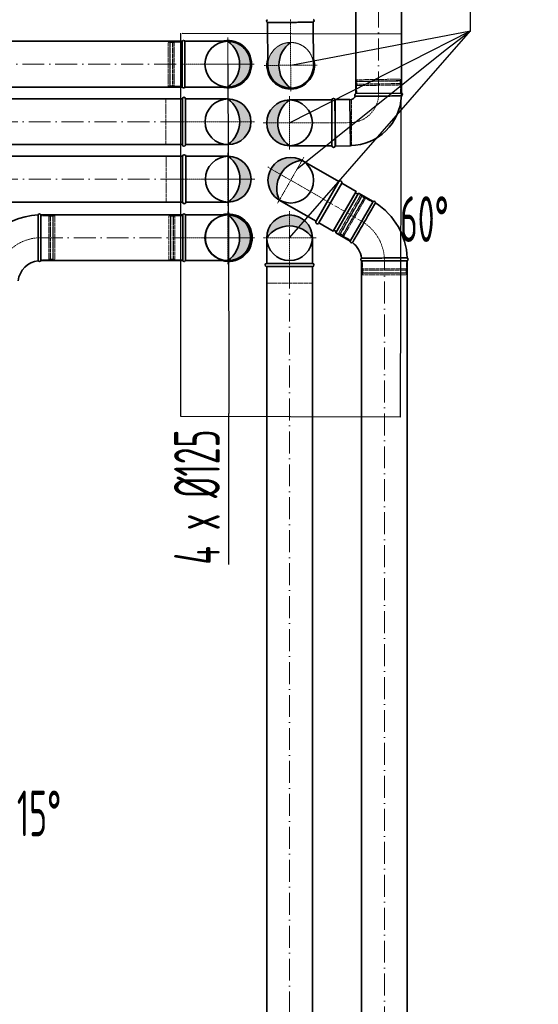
# Model space of a CAD drawing. Header units: millimetres. Extents: x 8221 to 89444, y -105166 to -5578.
# Tile 57 of 118: x 62383 to 63803, y -68743 to -66051. Entities that reach past the tile are written whole.
import ezdxf

# ---------------------------------------------------------------- set-up
doc = ezdxf.new("R2010")
doc.units = ezdxf.units.MM
for name, pattern in [('ACAD_ISO02W100', [15, 12, -3]), ('ACAD_ISO10W100', [18, 12, -3, 0, -3]), ('phl_thick', [0])]:
    doc.linetypes.add(name, pattern=pattern)
for name, color, linetype, lineweight in [('VZT_01 SUP (PŘÍVOD) - OBRYS', 5, 'Continuous', 35), ('VZT_02 SUP (PŘÍVOD) - OSA', 5, 'ACAD_ISO10W100', 5), ('VZT_04 SUP (PŘÍVOD) - SKRYTÉ', 5, 'ACAD_ISO02W100', 5), ('VZT_05 ETA (ODVOD) - OBRYS', 6, 'Continuous', 35), ('VZT_06 ETA (ODVOD) - OSA', 6, 'ACAD_ISO10W100', 5), ('VZT_60_KOTY - DIMENZE', 7, 'Continuous', 5)]:
    doc.layers.add(name, color=color, linetype=linetype, lineweight=lineweight)
doc.layers.add('VZT_03 SUP (PŘÍVOD) - NETISK', color=8, linetype='ACAD_ISO02W100', lineweight=5, plot=False)
doc.layers.add('VZT_07 ETA (ODVOD) - NETISK', color=8, linetype='ACAD_ISO02W100', lineweight=5, plot=False)
doc.styles.add('EVORA_125', font='isocp.shx', dxfattribs={"width": 0.6, "height": 125})

msp = doc.modelspace()

# ---------------------------------------------------------------- hatches: boundary and pattern name
at = {"layer": 'VZT_01 SUP (PŘÍVOD) - OBRYS'}
h = msp.add_hatch(color=256, dxfattribs=at)
h.dxf.hatch_style = 1
h.paths.add_polyline_path([(62952.9, -66110.2, -0.242708), (62985.1, -66172.7), (63015.4, -66172.7, 0.414214)])
h.paths.add_polyline_path([(63015.4, -66172.7), (62985.1, -66172.7, -0.242708), (62952.9, -66235.2, 0.414214)])
h = msp.add_hatch(color=256, dxfattribs=at)
h.dxf.hatch_style = 1
h.paths.add_polyline_path([(63125, -66113.2, 0.242708), (63092.7, -66175.7), (63062.5, -66175.7, -0.414214)])
h.paths.add_polyline_path([(63062.5, -66175.7), (63092.7, -66175.7, 0.242708), (63125, -66238.2, -0.414214)])
h = msp.add_hatch(color=256, dxfattribs=at)
h.dxf.hatch_style = 1
h.paths.add_polyline_path([(62952.9, -66709.7, 0.242708), (62985.1, -66647.2), (63015.4, -66647.2, -0.414214)])
h.paths.add_polyline_path([(63015.4, -66647.2), (62985.1, -66647.2, 0.242708), (62952.9, -66584.7, -0.414214)])
h = msp.add_hatch(color=256, dxfattribs=at)
h.dxf.hatch_style = 1
h.paths.add_polyline_path([(63184.3, -66647.2, 0.242708), (63121.8, -66615), (63121.8, -66584.7, -0.414214)])
h.paths.add_polyline_path([(63121.8, -66584.7), (63121.8, -66615, 0.242708), (63059.3, -66647.2, -0.414214)])
at = {"layer": 'VZT_05 ETA (ODVOD) - OBRYS'}
h = msp.add_hatch(color=256, dxfattribs=at)
h.dxf.hatch_style = 1
h.paths.add_polyline_path([(62953.5, -66392.7, 0.242708), (62985.7, -66330.2), (63016, -66330.2, -0.414214)])
h.paths.add_polyline_path([(63016, -66330.2), (62985.7, -66330.2, 0.242708), (62953.5, -66267.7, -0.414214)])
h = msp.add_hatch(color=256, dxfattribs=at)
h.dxf.hatch_style = 1
h.paths.add_polyline_path([(63121.8, -66270.6, 0.242708), (63089.6, -66333.1), (63059.3, -66333.1, -0.414214)])
h.paths.add_polyline_path([(63059.3, -66333.1), (63089.6, -66333.1, 0.242708), (63121.8, -66395.6, -0.414214)])
h = msp.add_hatch(color=256, dxfattribs=at)
h.dxf.hatch_style = 1
h.paths.add_polyline_path([(62954.1, -66549.6, 0.242708), (62986.3, -66487.1), (63016.6, -66487.1, -0.414214)])
h.paths.add_polyline_path([(63016.6, -66487.1), (62986.3, -66487.1, 0.242708), (62954.1, -66424.6, -0.414214)])
h = msp.add_hatch(color=256, dxfattribs=at)
h.dxf.hatch_style = 1
h.paths.add_polyline_path([(63156.4, -66435.9, 0.242708), (63097.2, -66473.9), (63071, -66458.8, -0.414214)])
h.paths.add_polyline_path([(63071, -66458.8), (63097.2, -66473.9, 0.242708), (63093.9, -66544.2, -0.414214)])

# ---------------------------------------------------------------- linework, layer by layer
for p, q in [((62824.3, -67135.8), (62824.3, -66087.8)), ((62827.8, -66087.8), (63427.8, -66089.8)), ((63427.8, -66089.8), (63424.3, -67137.8)), ((63424.3, -67137.8), (62824.3, -67135.8))]:
    msp.add_line(p, q)
for centre in [(62952.9, -66172.7), (62952.9, -66172.7), (62952.9, -66647.2)]:
    msp.add_circle(centre, 62.5)
at = {"layer": 'VZT_01 SUP (PŘÍVOD) - OBRYS'}
for p, q in [((63062.5, -66175.8), (63061.8, -66058.7)), ((63186.8, -66058), (63187.5, -66175.1)), ((62827.9, -66235.2), (62827.9, -66110.2)), ((62835.5, -66110.2), (62952.6, -66110.2)), ((62952.6, -66235.2), (62835.5, -66235.2)), ((62441.4, -66584.7), (62441.4, -66709.7)), ((62829.7, -66709.7), (62829.7, -66584.7)), ((62837.4, -66584.7), (62954.5, -66584.7)), ((62954.5, -66709.7), (62837.4, -66709.7))]:
    msp.add_line(p, q, dxfattribs=at)
for points in [[(62827.9, -66110.2), (61850.2, -66110.2)], [(62827.9, -66235.2), (61850.2, -66235.2)], [(62829.7, -66584.7), (62441.4, -66584.7)], [(63059.3, -66717.2), (63059.3, -66647.2)], [(63184.3, -66717.2), (63184.3, -66647.2)], [(62829.7, -66709.7), (62441.4, -66709.7)], [(63184.3, -66717.2), (63059.3, -66717.2)], [(63059.3, -69546.4), (63059.3, -66726.2)], [(63184.3, -66726.2), (63059.3, -66726.2)], [(63184.3, -69546.4), (63184.3, -66726.2)]]:
    msp.add_lwpolyline(points, dxfattribs=at)
for centre in [(62952.9, -66172.7), (62952.9, -66172.7), (62952.9, -66647.2)]:
    msp.add_circle(centre, 62.5, dxfattribs=at)
for centre, radius, start, end in [((63063.4, -66054.9), 4.17, 113.8168, 246.8877), ((63185.1, -66054.1), 4.17, 293.8102, 66.8811), ((62831.7, -66111.9), 4.17, 23.4613, 156.5322), ((62952.9, -66172.7), 65, 0, 105.979), ((62908.4, -66172.7), 76.7, 305.4307, 54.5693), ((63169.4, -66175.7), 76.7, 125.4307, 234.5693), ((63125, -66175.7), 65, 164.3699, 270.349), ((63125, -66175.7), 65, 270.349, 16.328), ((62952.9, -66172.7), 65, 254.021, 0), ((62831.7, -66233.6), 4.17, 203.4678, 336.5387), ((62441.4, -66772.2), 187.5, 92.3607, 177.6393), ((62437.6, -66586.4), 4.17, 23.4678, 158.8928), ((62833.5, -66586.4), 4.17, 23.4613, 156.5322), ((62954.7, -66647.2), 65, 0, 105.979), ((62908.4, -66647.2), 76.7, 305.4307, 54.5693), ((63121.8, -66647.2), 62.5, 0, 180), ((63121.8, -66691.7), 76.7, 35.4307, 144.5693), ((62954.7, -66647.2), 65, 254.021, 0), ((63121.8, -66647.2), 62.5, 180, 0), ((62441.4, -66772.2), 62.5, 96.8302, 173.1698), ((62437.6, -66708), 4.17, 210.2981, 336.5322), ((62833.5, -66708), 4.17, 203.4678, 336.5387), ((63059.3, -66721.7), 4.5, 90, 270), ((63184.3, -66721.7), 4.5, 270, 90)]:
    msp.add_arc(centre, radius, start, end, dxfattribs=at)
for points, knots in [([(63124.3, -66058.4), (63116.2, -66058.5), (63108.2, -66058.5), (63093.5, -66058.6), (63086.9, -66058.6), (63075.7, -66058.7), (63071.2, -66058.7), (63064.7, -66058.7), (63062.8, -66058.7), (63061.9, -66058.7), (63061.8, -66058.7), (63061.8, -66058.7)], [0, 0, 0, 0, 24.204846, 24.204846, 47.668011, 47.668011, 70.404067, 70.404067, 92.541841, 92.541841, 98.27232, 98.27232, 98.27232, 98.27232]), ([(63186.8, -66058), (63186.7, -66058), (63186.1, -66058), (63182.8, -66058), (63179.2, -66058.1), (63169.4, -66058.1), (63163.2, -66058.2), (63151.4, -66058.2), (63146.3, -66058.3), (63135.6, -66058.3), (63129.9, -66058.4), (63124.3, -66058.4)], [295.84321, 295.84321, 295.84321, 295.84321, 311.323072, 311.323072, 335.946087, 335.946087, 360.704397, 360.704397, 377.088273, 377.088273, 394.105327, 394.105327, 394.105327, 394.105327]), ([(62835.5, -66110.2), (62835.5, -66110.3), (62835.5, -66110.9), (62835.6, -66114.2), (62835.6, -66117.8), (62835.6, -66127.7), (62835.6, -66133.9), (62835.6, -66145.7), (62835.6, -66150.7), (62835.6, -66161.4), (62835.6, -66167.1), (62835.6, -66172.7)], [295.84321, 295.84321, 295.84321, 295.84321, 311.323072, 311.323072, 335.946087, 335.946087, 360.704397, 360.704397, 377.088273, 377.088273, 394.105327, 394.105327, 394.105327, 394.105327]), ([(62952.6, -66110.2), (62960.5, -66110.2), (62968.2, -66111.7), (62983.1, -66117.5), (62990, -66122), (63001.8, -66133.2), (63006.5, -66139.9), (63013.1, -66154.8), (63015, -66162.8), (63015.4, -66179.1), (63014.1, -66187.2), (63008.3, -66202.4), (63004, -66209.4), (62992.9, -66221.3), (62986.3, -66226.1), (62971.5, -66232.9), (62963.5, -66234.8), (62954.4, -66235.2), (62953.5, -66235.2), (62952.6, -66235.2)], [98.62411, 98.62411, 98.62411, 98.62411, 122.078339, 122.078339, 146.53579, 146.53579, 170.957495, 170.957495, 195.359468, 195.359468, 219.755412, 219.755412, 244.157475, 244.157475, 268.57741, 268.57741, 293.026847, 293.026847, 295.711299, 295.711299, 295.711299, 295.711299]), ([(62835.6, -66172.7), (62835.6, -66180.8), (62835.6, -66188.8), (62835.6, -66203.5), (62835.6, -66210.2), (62835.6, -66221.3), (62835.6, -66225.8), (62835.6, -66232.3), (62835.6, -66234.3), (62835.5, -66235.1), (62835.5, -66235.2), (62835.5, -66235.2)], [0, 0, 0, 0, 24.204846, 24.204846, 47.668011, 47.668011, 70.404067, 70.404067, 92.541841, 92.541841, 98.27232, 98.27232, 98.27232, 98.27232]), ([(63187.5, -66175.1), (63187.5, -66182.9), (63186.1, -66190.6), (63180.4, -66205.5), (63176, -66212.5), (63164.8, -66224.4), (63158.1, -66229.1), (63143.3, -66235.8), (63135.3, -66237.7), (63119, -66238.3), (63110.9, -66237), (63095.7, -66231.3), (63088.7, -66227), (63076.7, -66216), (63071.8, -66209.4), (63064.9, -66194.6), (63063, -66186.7), (63062.5, -66177.6), (63062.5, -66176.7), (63062.5, -66175.8)], [98.62411, 98.62411, 98.62411, 98.62411, 122.078339, 122.078339, 146.53579, 146.53579, 170.957495, 170.957495, 195.359468, 195.359468, 219.755412, 219.755412, 244.157475, 244.157475, 268.57741, 268.57741, 293.026847, 293.026847, 295.711299, 295.711299, 295.711299, 295.711299]), ([(62434, -66710.1), (62434, -66710.1), (62434, -66710.1), (62434, -66709.8), (62434, -66709.4), (62434, -66708.4), (62434, -66707.6), (62434, -66704.5), (62434, -66701.3), (62433.9, -66692.4), (62433.9, -66686.2), (62433.8, -66672.1), (62433.8, -66664.3), (62433.8, -66648.1), (62433.8, -66639.8), (62433.8, -66624), (62433.8, -66616.5), (62433.7, -66603.3), (62433.7, -66597.7), (62433.7, -66590.8), (62433.7, -66588.6), (62433.7, -66585.6), (62433.7, -66584.8), (62433.7, -66584.8)], [197.067977, 197.067977, 197.067977, 197.067977, 201.792196, 201.792196, 209.190204, 209.190204, 218.040239, 218.040239, 237.760854, 237.760854, 262.206108, 262.206108, 286.831239, 286.831239, 311.323072, 311.323072, 335.946087, 335.946087, 360.704397, 360.704397, 377.088273, 377.088273, 394.105327, 394.105327, 394.105327, 394.105327]), ([(62837.4, -66584.7), (62837.4, -66584.7), (62837.4, -66585.4), (62837.4, -66588.7), (62837.4, -66592.2), (62837.4, -66602.1), (62837.4, -66608.3), (62837.4, -66620.1), (62837.4, -66625.1), (62837.4, -66635.9), (62837.4, -66641.5), (62837.4, -66647.2)], [295.84321, 295.84321, 295.84321, 295.84321, 311.323072, 311.323072, 335.946087, 335.946087, 360.704397, 360.704397, 377.088273, 377.088273, 394.105327, 394.105327, 394.105327, 394.105327]), ([(62954.5, -66584.7), (62962.3, -66584.7), (62970, -66586.1), (62984.9, -66592), (62991.9, -66596.4), (63003.6, -66607.7), (63008.4, -66614.4), (63015, -66629.2), (63016.8, -66637.3), (63017.3, -66653.5), (63015.9, -66661.6), (63010.2, -66676.8), (63005.8, -66683.8), (62994.8, -66695.7), (62988.1, -66700.5), (62973.3, -66707.3), (62965.3, -66709.3), (62956.3, -66709.7), (62955.4, -66709.7), (62954.5, -66709.7)], [98.62411, 98.62411, 98.62411, 98.62411, 122.078339, 122.078339, 146.53579, 146.53579, 170.957495, 170.957495, 195.359468, 195.359468, 219.755412, 219.755412, 244.157475, 244.157475, 268.57741, 268.57741, 293.026847, 293.026847, 295.711299, 295.711299, 295.711299, 295.711299]), ([(62837.4, -66647.2), (62837.4, -66655.3), (62837.4, -66663.2), (62837.4, -66678), (62837.4, -66684.6), (62837.4, -66695.7), (62837.4, -66700.2), (62837.4, -66706.7), (62837.4, -66708.7), (62837.4, -66709.6), (62837.4, -66709.7), (62837.4, -66709.7)], [0, 0, 0, 0, 24.204846, 24.204846, 47.668011, 47.668011, 70.404067, 70.404067, 92.541841, 92.541841, 98.27232, 98.27232, 98.27232, 98.27232])]:
    msp.add_open_spline(points, degree=3, knots=knots, dxfattribs=at)
at = {"layer": 'VZT_02 SUP (PŘÍVOD) - OSA', "ltscale": 0.3}
for p, q in [((62952.9, -66172.7), (62952.9, -66100.2)), ((62880.4, -66172.7), (62952.9, -66172.7)), ((62952.9, -66172.7), (62952.9, -66245.2)), ((63025.4, -66172.7), (62952.9, -66172.7)), ((62952.9, -66647.2), (62952.9, -66574.7)), ((62882.2, -66647.2), (62954.7, -66647.2)), ((62952.9, -66719.7), (62952.9, -66647.2)), ((63025.4, -66647.2), (62952.9, -66647.2))]:
    msp.add_line(p, q, dxfattribs=at)
for points in [[(63124.2, -66050.7), (63125.4, -66248)], [(62952.9, -66245.2), (62952.9, -66100.2)], [(62827.9, -66172.7), (63025.2, -66172.7)], [(63052.5, -66176.1), (63197.5, -66175.2)], [(62954.7, -66719.7), (62954.7, -66574.7)], [(63121.8, -66574.7), (63121.8, -66647.2)], [(62829.7, -66647.2), (63027.1, -66647.2)], [(63121.8, -66647.2), (63049.3, -66647.2)], [(63121.8, -66647.2), (63121.8, -66726.2)], [(63194.3, -66647.2), (63121.8, -66647.2)]]:
    msp.add_lwpolyline(points, dxfattribs=at)
at = {"layer": 'VZT_02 SUP (PŘÍVOD) - OSA', "ltscale": 5}
for points in [[(61850.2, -66172.7), (62827.9, -66172.7)], [(62441.4, -66647.2), (62829.7, -66647.2)], [(63121.8, -66726.2), (63121.8, -69546.4)]]:
    msp.add_lwpolyline(points, dxfattribs=at)
at = {"layer": 'VZT_02 SUP (PŘÍVOD) - OSA', "ltscale": 0.3}
msp.add_lwpolyline([(62316.4, -66772.2), (62316.4, -66772.2, -0.414214), (62441.4, -66647.2), (62441.4, -66647.2)], format="xyb", dxfattribs=at)
at = {"layer": 'VZT_03 SUP (PŘÍVOD) - NETISK', "ltscale": 0.4}
for p, q in [((62789.9, -66232.7), (62789.9, -66112.7)), ((62793.9, -66112.7), (62789.9, -66112.7)), ((62793.9, -66232.7), (62793.9, -66112.7)), ((62794.4, -66113.7), (62793.9, -66113.7)), ((62794.4, -66233.7), (62794.4, -66111.7)), ((62794.9, -66111.7), (62794.4, -66111.7)), ((62794.9, -66233.7), (62794.9, -66111.7)), ((62801.9, -66113.7), (62794.9, -66113.7)), ((62801.9, -66233.7), (62801.9, -66111.7)), ((62802.4, -66111.7), (62801.9, -66111.7)), ((62802.4, -66233.7), (62802.4, -66111.7)), ((62805.9, -66113.7), (62802.4, -66113.7)), ((62805.9, -66232.7), (62805.9, -66112.7)), ((62827.9, -66112.7), (62805.9, -66112.7)), ((62793.9, -66232.7), (62789.9, -66232.7)), ((62794.4, -66231.7), (62793.9, -66231.7)), ((62794.9, -66233.7), (62794.4, -66233.7)), ((62801.9, -66231.7), (62794.9, -66231.7)), ((62802.4, -66233.7), (62801.9, -66233.7)), ((62805.9, -66231.7), (62802.4, -66231.7)), ((62827.9, -66232.7), (62805.9, -66232.7)), ((62441.4, -66587.2), (62463.4, -66587.2)), ((62463.4, -66587.2), (62463.4, -66707.2)), ((62463.4, -66588.2), (62466.9, -66588.2)), ((62466.9, -66586.2), (62466.9, -66708.2)), ((62466.9, -66586.2), (62467.4, -66586.2)), ((62467.4, -66586.2), (62467.4, -66708.2)), ((62467.4, -66588.2), (62474.4, -66588.2)), ((62474.4, -66586.2), (62474.4, -66708.2)), ((62474.4, -66586.2), (62474.9, -66586.2)), ((62474.9, -66586.2), (62474.9, -66708.2)), ((62474.9, -66588.2), (62475.4, -66588.2)), ((62475.4, -66587.2), (62475.4, -66707.2)), ((62475.4, -66587.2), (62479.4, -66587.2)), ((62479.4, -66587.2), (62479.4, -66707.2)), ((62791.7, -66707.2), (62791.7, -66587.2)), ((62795.7, -66587.2), (62791.7, -66587.2)), ((62795.7, -66707.2), (62795.7, -66587.2)), ((62796.2, -66588.2), (62795.7, -66588.2)), ((62796.2, -66708.2), (62796.2, -66586.2)), ((62796.7, -66586.2), (62796.2, -66586.2)), ((62796.7, -66708.2), (62796.7, -66586.2)), ((62803.7, -66588.2), (62796.7, -66588.2)), ((62803.7, -66708.2), (62803.7, -66586.2)), ((62804.2, -66586.2), (62803.7, -66586.2)), ((62804.2, -66708.2), (62804.2, -66586.2)), ((62807.7, -66588.2), (62804.2, -66588.2)), ((62807.7, -66707.2), (62807.7, -66587.2)), ((62829.7, -66587.2), (62807.7, -66587.2)), ((62441.4, -66707.2), (62463.4, -66707.2)), ((62463.4, -66706.2), (62466.9, -66706.2)), ((62466.9, -66708.2), (62467.4, -66708.2)), ((62467.4, -66706.2), (62474.4, -66706.2)), ((62474.4, -66708.2), (62474.9, -66708.2)), ((62474.9, -66706.2), (62475.4, -66706.2)), ((62475.4, -66707.2), (62479.4, -66707.2)), ((62795.7, -66707.2), (62791.7, -66707.2)), ((62796.2, -66706.2), (62795.7, -66706.2)), ((62796.7, -66708.2), (62796.2, -66708.2)), ((62803.7, -66706.2), (62796.7, -66706.2)), ((62804.2, -66708.2), (62803.7, -66708.2)), ((62807.7, -66706.2), (62804.2, -66706.2)), ((62829.7, -66707.2), (62807.7, -66707.2))]:
    msp.add_line(p, q, dxfattribs=at)
msp.add_lwpolyline([(63184.3, -66726.2), (63184.3, -66771.2), (63059.3, -66771.2), (63059.3, -66726.2)], dxfattribs=at)
at = {"layer": 'VZT_04 SUP (PŘÍVOD) - SKRYTÉ', "ltscale": 0.1}
for points in [[(62953.1, -66110.2), (62945.3, -66110.2), (62937.5, -66111.7), (62922.7, -66117.5), (62915.7, -66122), (62904, -66133.2), (62899.2, -66139.9), (62892.6, -66154.8), (62890.8, -66162.8), (62890.3, -66179.1), (62891.7, -66187.2), (62897.4, -66202.4), (62901.7, -66209.4), (62912.8, -66221.3), (62919.5, -66226.1), (62934.3, -66232.9), (62942.3, -66234.8), (62951.3, -66235.2), (62952.2, -66235.2), (62953.1, -66235.2)], [(63187.5, -66175.5), (63187.4, -66167.7), (63185.9, -66160), (63180, -66145.2), (63175.5, -66138.2), (63164.2, -66126.5), (63157.5, -66121.8), (63142.6, -66115.3), (63134.5, -66113.5), (63118.3, -66113.2), (63110.2, -66114.6), (63095, -66120.4), (63088.1, -66124.8), (63076.2, -66135.9), (63071.4, -66142.6), (63064.7, -66157.5), (63062.8, -66165.5), (63062.5, -66174.5), (63062.5, -66175.4), (63062.5, -66176.3)], [(62954.9, -66584.7), (62947.1, -66584.7), (62939.4, -66586.1), (62924.5, -66592), (62917.6, -66596.4), (62905.8, -66607.7), (62901.1, -66614.4), (62894.5, -66629.2), (62892.6, -66637.3), (62892.2, -66653.5), (62893.5, -66661.6), (62899.3, -66676.8), (62903.6, -66683.8), (62914.7, -66695.7), (62921.3, -66700.5), (62936.1, -66707.3), (62944.1, -66709.3), (62953.2, -66709.7), (62954.1, -66709.7), (62954.9, -66709.7)]]:
    msp.add_open_spline(points, degree=3, knots=[98.62411, 98.62411, 98.62411, 98.62411, 122.078339, 122.078339, 146.53579, 146.53579, 170.957495, 170.957495, 195.359468, 195.359468, 219.755412, 219.755412, 244.157475, 244.157475, 268.57741, 268.57741, 293.026847, 293.026847, 295.711299, 295.711299, 295.711299, 295.711299], dxfattribs=at)
at = {"layer": 'VZT_05 ETA (ODVOD) - OBRYS'}
for p, q in [((63285.9, -66269), (63246, -66269.6)), ((63247.7, -66396.6), (63246, -66269.6)), ((63288.7, -66395), (63287, -66270)), ((63303.2, -66253.3), (63428.2, -66251.6)), ((63287.7, -66396), (63247.7, -66396.6)), ((63202.1, -66606.7), (63264.6, -66498.4)), ((63304, -66521.2), (63264.6, -66498.4)), ((63241.5, -66629.4), (63304, -66521.2)), ((63248.4, -66633.4), (63310.9, -66525.2)), ((63350.3, -66547.9), (63310.9, -66525.2)), ((63350.3, -66547.9), (63287.8, -66656.2)), ((63287.8, -66656.2), (63350.3, -66547.9)), ((63241.5, -66629.4), (63202.1, -66606.7)), ((63287.8, -66656.2), (63248.4, -66633.4)), ((63319.1, -66710.3), (63444.1, -66710.3))]:
    msp.add_line(p, q, dxfattribs=at)
for points in [[(63303.2, -64825.8), (63303.2, -66252.4)], [(63428.2, -64825.8), (63428.2, -66252.4)], [(62103.5, -66267.7), (62828.5, -66267.7)], [(62828.5, -66392.7), (62828.5, -66267.7)], [(62837.5, -66392.7), (62837.5, -66267.7)], [(62837.5, -66267.7), (62953.5, -66267.7)], [(63237.8, -66270.6), (63121.8, -66270.6)], [(63237.8, -66270.6), (63237.8, -66395.6)], [(63246.8, -66270.6), (63246.8, -66395.6)], [(62103.5, -66392.7), (62828.5, -66392.7)], [(62837.5, -66392.7), (62953.5, -66392.7)], [(63237.8, -66395.6), (63121.8, -66395.6)], [(62275.9, -66424.6), (62829.1, -66424.6)], [(62829.1, -66549.6), (62829.1, -66424.6)], [(62838.1, -66549.6), (62838.1, -66424.6)], [(62838.1, -66424.6), (62954.1, -66424.6)], [(63256.8, -66493.9), (63156.4, -66435.9)], [(63256.8, -66493.9), (63194.3, -66602.2)], [(63264.6, -66498.4), (63202.1, -66606.7)], [(63194.3, -66602.2), (63093.9, -66544.2)], [(62275.9, -66549.6), (62829.1, -66549.6)], [(62838.1, -66549.6), (62954.1, -66549.6)], [(63319.1, -66710.3), (63319.1, -69710.3)], [(63444.1, -66710.3), (63444.1, -69710.3)]]:
    msp.add_lwpolyline(points, dxfattribs=at)
for centre in [(62953.5, -66330.2), (63121.8, -66333.1), (62954.1, -66487.1), (63125.1, -66490)]:
    msp.add_circle(centre, 62.5, dxfattribs=at)
for centre, radius, start, end in [((62833, -66267.7), 4.5, 0, 180), ((62909, -66330.2), 76.7, 305.4307, 54.5693), ((63166.3, -66333.1), 76.7, 125.4307, 234.5693), ((63242.3, -66270.6), 4.5, 0, 180), ((63286, -66270), 1, 0.798, 90.798), ((63286.7, -66253.5), 16.5, 270.798, 336.9887), ((63286.7, -66253.5), 141.5, 270.798, 357.6611), ((63304.9, -66257.1), 4.17, 114.2658, 223.5208), ((63426.6, -66255.4), 4.17, 291.1289, 67.3301), ((62833, -66392.7), 4.5, 180, 0), ((63242.3, -66395.6), 4.5, 180, 0), ((63287.7, -66395), 1, 270.798, 0.798), ((62833.6, -66424.6), 4.5, 0, 180), ((62909.6, -66487.1), 76.7, 305.4307, 54.5693), ((63163.6, -66512.3), 76.7, 95.4307, 204.5693), ((63260.7, -66496.2), 4.5, 330, 150), ((63307.5, -66523.2), 4, 150, 330), ((62833.6, -66549.6), 4.5, 180, 0), ((63352.8, -66551.3), 4.17, 351.1072, 126.5322), ((63256.6, -66710.3), 187.5, 2.3607, 57.6393), ((63198.2, -66604.4), 4.5, 150, 330), ((63245, -66631.4), 4, 330, 150), ((63292, -66656.6), 4.17, 173.4678, 299.7019), ((63256.6, -66710.3), 62.5, 6.8302, 53.1698), ((63320.8, -66706.5), 4.17, 120.2981, 246.5322), ((63442.4, -66706.5), 4.17, 293.4678, 68.8928)]:
    msp.add_arc(centre, radius, start, end, dxfattribs=at)
for points, knots in [([(63301.9, -66260), (63301.9, -66260), (63302.3, -66260), (63304.4, -66260.1), (63306.6, -66260.2), (63312.8, -66260.4), (63316.8, -66260.4), (63327.6, -66260.4), (63334.8, -66260.4), (63350.5, -66260.3), (63358.9, -66260.2), (63375.4, -66260), (63383.5, -66259.9), (63398.5, -66259.7), (63405.2, -66259.6), (63416.5, -66259.5), (63420.9, -66259.4), (63426.7, -66259.3), (63428.1, -66259.3), (63428.1, -66259.3)], [197.702813, 197.702813, 197.702813, 197.702813, 209.733369, 209.733369, 228.63381, 228.63381, 247.962689, 247.962689, 273.396832, 273.396832, 298.447199, 298.447199, 323.101867, 323.101867, 347.591906, 347.591906, 372.010558, 372.010558, 395.3015, 395.3015, 395.3015, 395.3015]), ([(63294.1, -66660.3), (63294.1, -66660.3), (63294.1, -66660.2), (63294.3, -66659.9), (63294.4, -66659.7), (63295, -66658.8), (63295.3, -66658.1), (63296.9, -66655.4), (63298.5, -66652.7), (63303, -66644.9), (63306.1, -66639.6), (63313.2, -66627.4), (63317.2, -66620.6), (63325.3, -66606.6), (63329.4, -66599.5), (63337.4, -66585.8), (63341.1, -66579.3), (63347.7, -66567.9), (63350.5, -66563.1), (63354, -66557), (63355.1, -66555.2), (63356.6, -66552.6), (63357, -66551.9), (63357, -66551.9)], [197.067977, 197.067977, 197.067977, 197.067977, 201.792196, 201.792196, 209.190204, 209.190204, 218.040239, 218.040239, 237.760854, 237.760854, 262.206108, 262.206108, 286.831239, 286.831239, 311.323072, 311.323072, 335.946087, 335.946087, 360.704397, 360.704397, 377.088273, 377.088273, 394.105327, 394.105327, 394.105327, 394.105327]), ([(63318.7, -66702.9), (63318.7, -66702.9), (63320.2, -66702.8), (63326.4, -66702.8), (63330.9, -66702.8), (63342.3, -66702.7), (63349.1, -66702.7), (63364.1, -66702.7), (63372.1, -66702.6), (63388.5, -66702.6), (63396.6, -66702.6), (63411.8, -66702.6), (63418.7, -66702.6), (63430.5, -66702.6), (63435.2, -66702.6), (63441.9, -66702.6), (63443.7, -66702.6), (63443.9, -66702.6), (63443.9, -66702.6), (63443.9, -66702.6)], [0, 0, 0, 0, 24.241649, 24.241649, 48.548455, 48.548455, 73.037485, 73.037485, 97.576449, 97.576449, 122.078893, 122.078893, 146.533806, 146.533806, 170.95436, 170.95436, 195.355919, 195.355919, 197.168215, 197.168215, 197.168215, 197.168215])]:
    msp.add_open_spline(points, degree=3, knots=knots, dxfattribs=at)
at = {"layer": 'VZT_06 ETA (ODVOD) - OSA', "ltscale": 0.3}
for p, q in [((62952.9, -66414.7), (62952.9, -66487.2)), ((62952.9, -66487.2), (62952.9, -66414.7)), ((62952.9, -66487.2), (62952.9, -66414.7)), ((62952.9, -66487.2), (62952.9, -66414.7)), ((62880.4, -66487.2), (62952.9, -66487.2)), ((63025.4, -66487.2), (62952.9, -66487.2)), ((62952.9, -66559.7), (62952.9, -66487.2)), ((63025.4, -66487.2), (62952.9, -66487.2))]:
    msp.add_line(p, q, dxfattribs=at)
at = {"layer": 'VZT_06 ETA (ODVOD) - OSA', "ltscale": 5}
for points in [[(63365.7, -66252.4), (63365.7, -64825.8)], [(62828.5, -66330.2), (62103.5, -66330.2)], [(62829.1, -66487.1), (62275.9, -66487.1)], [(63381.6, -69710.3), (63381.6, -66710.3)]]:
    msp.add_lwpolyline(points, dxfattribs=at)
at = {"layer": 'VZT_06 ETA (ODVOD) - OSA', "ltscale": 0.3}
for points in [[(62953.5, -66330.2), (62953.5, -66257.7)], [(63121.8, -66260.6), (63121.8, -66333.1)], [(62953.5, -66330.2), (62828.5, -66330.2)], [(63026, -66330.2), (62953.5, -66330.2)], [(62953.5, -66402.7), (62953.5, -66330.2)], [(63049.3, -66333.1), (63121.8, -66333.1)], [(63121.8, -66333.1), (63246.8, -66333.1)], [(63121.8, -66333.1), (63121.8, -66405.6)], [(62954.1, -66487.1), (62954.1, -66414.6)], [(63161.4, -66427.2), (63125.1, -66490)], [(63062.3, -66453.8), (63125.1, -66490)], [(62954.1, -66487.1), (62829.1, -66487.1)], [(63026.6, -66487.1), (62954.1, -66487.1)], [(62954.1, -66559.6), (62954.1, -66487.1)], [(63125.1, -66490), (63088.9, -66552.8)], [(63125.1, -66490), (63233.4, -66552.5)]]:
    msp.add_lwpolyline(points, dxfattribs=at)
for points in [[(63246.8, -66333.1), (63287.8, -66332.5, 0.414214), (63365.7, -66252.4), (63365.7, -66252.4)], [(63381.6, -66710.3), (63381.6, -66710.3, 0.267949), (63319.1, -66602, 0.267949)]]:
    msp.add_lwpolyline(points, format="xyb", dxfattribs=at)
at = {"layer": 'VZT_06 ETA (ODVOD) - OSA'}
msp.add_lwpolyline([(63319.1, -66602), (63233.4, -66552.5)], dxfattribs=at)
at = {"layer": 'VZT_07 ETA (ODVOD) - NETISK', "ltscale": 0.4}
for p, q in [((63304.3, -66219.8), (63426.3, -66218.1)), ((63304.3, -66220.3), (63426.3, -66218.6)), ((63304.3, -66220.3), (63304.3, -66219.8)), ((63305.2, -66215.3), (63425.2, -66213.6)), ((63305.3, -66219.3), (63305.2, -66215.3)), ((63305.3, -66219.3), (63425.2, -66217.6)), ((63306.3, -66219.8), (63306.3, -66219.3)), ((63306.4, -66227.3), (63306.3, -66220.3)), ((63424.3, -66218.1), (63424.2, -66217.6)), ((63424.4, -66225.6), (63424.3, -66218.6)), ((63425.2, -66217.6), (63425.2, -66213.6)), ((63426.3, -66218.6), (63426.3, -66218.1)), ((63304.4, -66227.3), (63426.4, -66225.6)), ((63304.4, -66227.8), (63426.4, -66226.1)), ((63304.4, -66227.8), (63304.4, -66227.3)), ((63305.4, -66231.3), (63425.4, -66229.6)), ((63305.7, -66253.3), (63305.4, -66231.3)), ((63306.4, -66231.3), (63306.4, -66227.8)), ((63424.4, -66229.6), (63424.4, -66226.1)), ((63425.7, -66251.6), (63425.4, -66229.6)), ((63426.4, -66226.1), (63426.4, -66225.6)), ((63316.2, -66531.1), (63256.2, -66635)), ((63320.6, -66532.5), (63259.6, -66638.1)), ((63319.7, -66533.1), (63259.7, -66637)), ((63321, -66532.7), (63260, -66638.4)), ((63327.1, -66536.2), (63266.1, -66641.9)), ((63327.5, -66536.5), (63266.5, -66642.1)), ((63330, -66539.1), (63270, -66643)), ((63319.7, -66533.1), (63316.2, -66531.1)), ((63319.6, -66534.2), (63319.2, -66533.9)), ((63326.1, -66537.9), (63320, -66534.4)), ((63321, -66532.7), (63320.6, -66532.5)), ((63329.5, -66539.9), (63326.5, -66538.2)), ((63327.5, -66536.5), (63327.1, -66536.2)), ((63349.1, -66550.1), (63330, -66539.1)), ((63259.7, -66637), (63256.2, -66635)), ((63260, -66638.4), (63259.6, -66638.1)), ((63260.6, -66636.4), (63260.2, -66636.1)), ((63267.1, -66640.1), (63261, -66636.6)), ((63266.5, -66642.1), (63266.1, -66641.9)), ((63270.5, -66642.1), (63267.5, -66640.4)), ((63289.1, -66654), (63270, -66643)), ((63321.6, -66710.3), (63321.6, -66732.3)), ((63321.6, -66732.3), (63441.6, -66732.3)), ((63322.6, -66732.3), (63322.6, -66735.8)), ((63440.6, -66732.3), (63440.6, -66735.8)), ((63441.6, -66710.3), (63441.6, -66732.3)), ((63320.6, -66735.8), (63442.6, -66735.8)), ((63320.6, -66735.8), (63320.6, -66736.3)), ((63320.6, -66736.3), (63442.6, -66736.3)), ((63320.6, -66743.3), (63442.6, -66743.3)), ((63320.6, -66743.3), (63320.6, -66743.8)), ((63320.6, -66743.8), (63442.6, -66743.8)), ((63321.6, -66744.3), (63441.6, -66744.3)), ((63321.6, -66744.3), (63321.6, -66748.3)), ((63321.6, -66748.3), (63441.6, -66748.3)), ((63322.6, -66736.3), (63322.6, -66743.3)), ((63322.6, -66743.8), (63322.6, -66744.3)), ((63440.6, -66736.3), (63440.6, -66743.3)), ((63440.6, -66743.8), (63440.6, -66744.3)), ((63441.6, -66744.3), (63441.6, -66748.3)), ((63442.6, -66735.8), (63442.6, -66736.3)), ((63442.6, -66743.3), (63442.6, -66743.8))]:
    msp.add_line(p, q, dxfattribs=at)
for points in [[(62828.5, -66392.7), (62783.5, -66392.7), (62783.5, -66267.7), (62828.5, -66267.7)], [(63246.8, -66270.6), (63291.8, -66270.6), (63291.8, -66395.6), (63246.8, -66395.6)], [(62829.1, -66549.6), (62784.1, -66549.6), (62784.1, -66424.6), (62829.1, -66424.6)], [(63264.6, -66498.4), (63303.6, -66520.9), (63241.1, -66629.2), (63202.1, -66606.7)]]:
    msp.add_lwpolyline(points, dxfattribs=at)
at = {"layer": 'VZT_60_KOTY - DIMENZE', "linetype": 'ByBlock', "lineweight": -2}
for p, q in [((63617.2, -66081.1), (63617.2, -65936.4)), ((62956, -66983), (62956, -67127.7))]:
    msp.add_line(p, q, dxfattribs=at)
for points in [[(63121.8, -66333.1), (63617.2, -66081.1)], [(63121.8, -66647.2), (63617.2, -66081.1)], [(63125, -66175.7), (63617.2, -66081.1)], [(63143.2, -66458.6), (63548, -66134.3), (63617.2, -66081.1)], [(63617.2, -66081.1), (63617.2, -66081.1)], [(63617.2, -66081.1), (63617.2, -66081.1)], [(62952.9, -66172.7), (62956, -66983)], [(62956, -67540.8), (62956, -67127.7)]]:
    msp.add_lwpolyline(points, dxfattribs=at)

# ---------------------------------------------------------------- texts
at = {"layer": 'VZT_60_KOTY - DIMENZE', "style": 'EVORA_125', "width": 0.6}
for s, p in [('60°', (63423.9, -66658.7)), ('15°', (62375.7, -68283.5))]:
    msp.add_text(s, height=125, dxfattribs=at).set_placement(p)
at = {"layer": 'VZT_60_KOTY - DIMENZE', "linetype": 'phl_thick', "char_height": 125, "rotation": 90, "style": 'EVORA_125'}
for s, insert, attachment_point in [('4 x %%C125\\POSA 2510 mm', (63467.2, -65328.6), 3), ('4 x %%C125', (62806, -67540.8), 1)]:
    msp.add_mtext(s, dxfattribs=dict(at, insert=insert, attachment_point=attachment_point))

doc.saveas('drawing.dxf')
